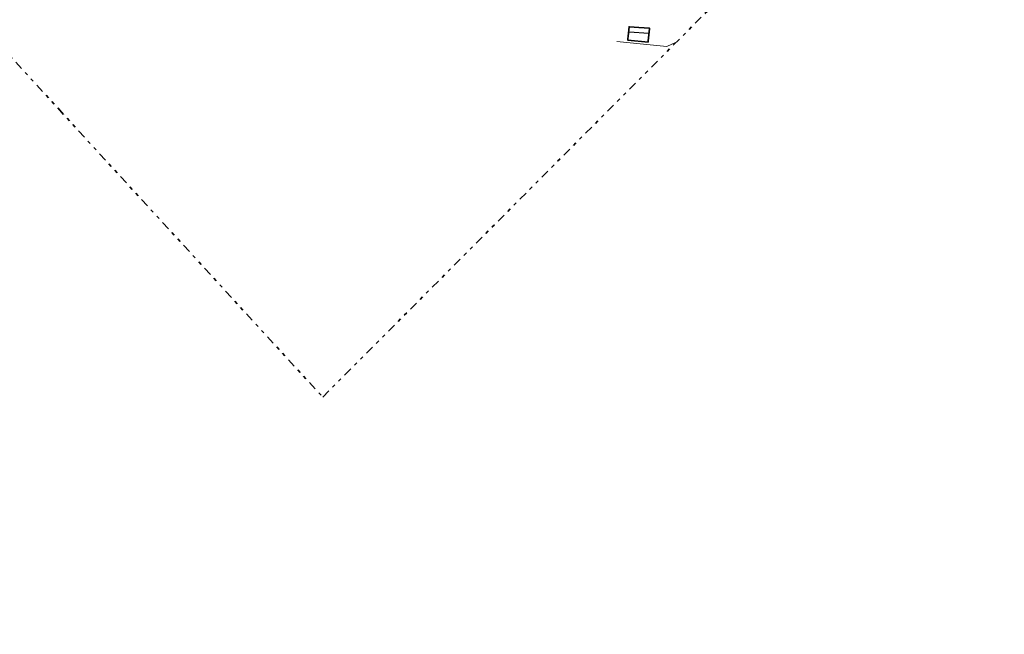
# Model space of a CAD drawing. Header units: metres. Extents: x 169249 to 194689, y 406250 to 412203.
# Tile 204 of 256: x 183570 to 183856, y 409037 to 409215. Entities that reach past the tile are written whole.
import ezdxf

# ---------------------------------------------------------------- set-up
doc = ezdxf.new("R2010")
doc.units = ezdxf.units.M
doc.linetypes.add('BGT_NLCS_N264$0$AL-TEKENBLADGRENS', pattern=[11.5, 2.5, -1.5, 1, -1.5, 1, -1.5, 2.5])
for name, color, linetype, lineweight in [('BGT_NLCS_N264$0$B-WE-IE-TERREINAFSCHEIDING_KUNSTMATIG_HEKWERK-G', 252, 'BGT_NLCS_N264$0$IE-TERREINAFSCHEIDING-KUNSTMATIG', 18), ('BGT_NLCS_N264$0$B-WE-OG-TOPOGRAFIE_BEBOUWING-G', 252, 'CONTINUOUS', 35), ('BGT_NLCS_N264$0$X-XX-AL-TEKENBLADGRENS-G', 252, 'BGT_NLCS_N264$0$AL-TEKENBLADGRENS', 35), ('X-XX-AL-REFERENTIE-G', 7, 'CONTINUOUS', 18)]:
    doc.layers.add(name, color=color, linetype=linetype, lineweight=lineweight)
doc.layers.add('BGT_NLCS_N264$0$B-WE-KG-KADASTRAAL_NOK-G', color=252, linetype='CONTINUOUS')
doc.linetypes.add('BGT_NLCS_N264$0$IE-TERREINAFSCHEIDING-KUNSTMATIG', pattern='A,4,[82,NLCS.SHX,S=0.75,R=90,X=0,Y=0],4,-2', length=10)

# ---------------------------------------------------------------- blocks, each defined once
blk = doc.blocks.new('BGT_NLCS_N264')
at = {"layer": 'BGT_NLCS_N264$0$B-WE-IE-TERREINAFSCHEIDING_KUNSTMATIG_HEKWERK-G'}
blk.add_polyline3d([(183743.17, 409208.88, 14.73), (183757.7, 409207.39, 14.98), (183760.41, 409208.68, 15.04)], dxfattribs=at)
at = {"layer": 'BGT_NLCS_N264$0$B-WE-KG-KADASTRAAL_NOK-G'}
blk.add_line((183752.44, 409211.16, 17.51), (183746.77, 409211.64, 17.5), dxfattribs=at)
at = {"layer": 'BGT_NLCS_N264$0$B-WE-OG-TOPOGRAFIE_BEBOUWING-G'}
blk.add_polyline3d([(183746.48, 409210.39, 16.98), (183746.41, 409209.62, 16.96), (183746.38, 409209.24, 16.95), (183752.25, 409208.7, 16.95), (183752.3, 409209.12, 16.97), (183752.65, 409212.55, 17.08), (183752.67, 409212.72, 17.09), (183749.53, 409212.96, 17.07), (183746.84, 409213.17, 17.05), (183746.72, 409213.17, 17.05), (183746.48, 409210.39, 16.98)], dxfattribs=at)
at = {"layer": 'BGT_NLCS_N264$0$X-XX-AL-TEKENBLADGRENS-G'}
blk.add_polyline3d([(179459.62, 408045.11, 0), (179824.88, 408233.02, 0), (181328.16, 409006.39, 0), (181394.76, 409023.68, 0), (181539.35, 409117.36, 0), (181648.39, 409103.79, 0), (181736.79, 409149.58, 0), (182661.62, 409265.02, 0), (183148.16, 409341.6, 0), (183404.61, 409381.96, 0), (183657.89, 409105.81, 0), (183889.73, 409338.43, 0), (183732.95, 409543.13, 0), (183924.51, 409664.89, 0), (184371.53, 409746.39, 0)], dxfattribs=at)

msp = doc.modelspace()

# ---------------------------------------------------------------- block references
at = {"layer": 'X-XX-AL-REFERENTIE-G'}
msp.add_blockref('BGT_NLCS_N264', (0, 0), dxfattribs=at)

doc.saveas('drawing.dxf')
